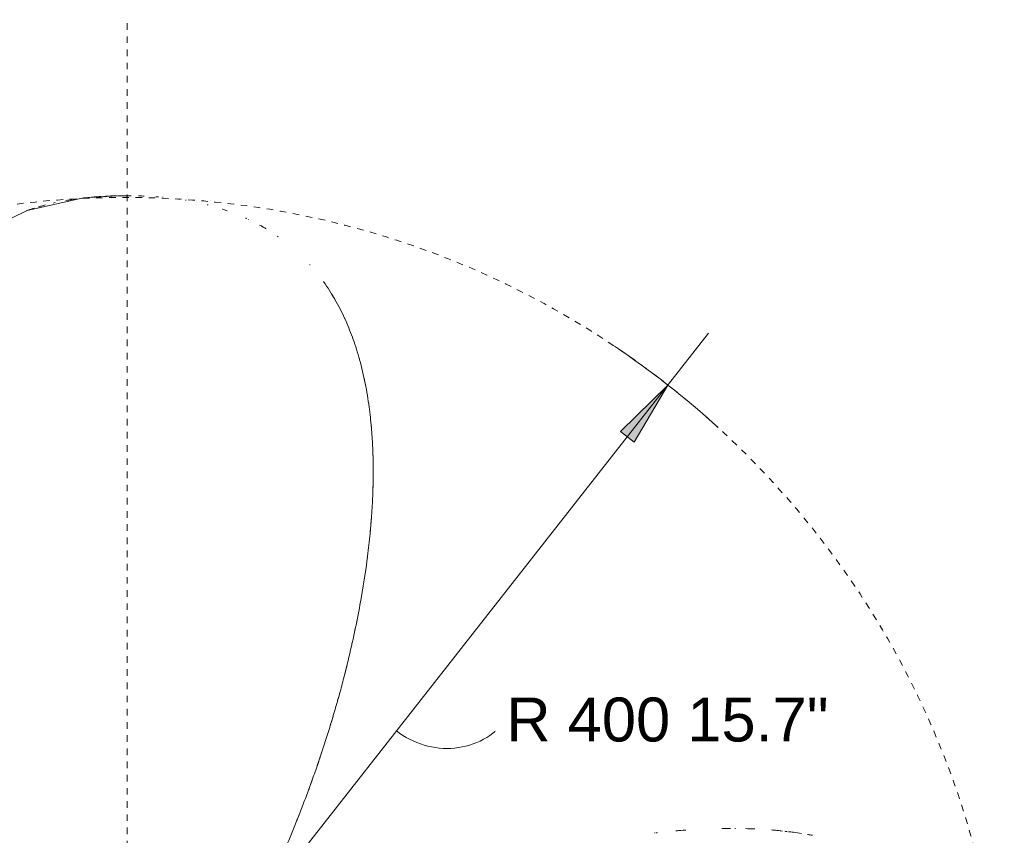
# Model space of a CAD drawing. Header units: millimetres. Extents: x 5911 to 10519, y 1372 to 7072.
# Tile 11 of 11: x 10070 to 10518, y 6701 to 7072. Entities that reach past the tile are written whole.
import ezdxf

# ---------------------------------------------------------------- set-up
doc = ezdxf.new("R2010")
doc.units = ezdxf.units.MM
doc.linetypes.add('Dash', pattern=[6, 3, -3])
for name, color, linetype, lineweight in [('Aparatos eléctricos', 7, 'Continuous', 9), ('Cotas', 7, 'Continuous', 9), ('Cotas-10', 7, 'Continuous', 9)]:
    doc.layers.add(name, color=color, linetype=linetype, lineweight=lineweight)
doc.layers.add('Lighthing Fixture Dim Grey Dash', color=7, linetype='Dash', lineweight=9, true_color=0xd2d2d2)
doc.styles.add('Arial', font='arial.ttf', dxfattribs={"height": 20})
doc.dimstyles.new('Diameter_-_3mm_Arial', dxfattribs={"dimscale": 304.8, "dimtxt": 20.405188, "dimasz": 0, "dimexe": 0.07874, "dimexo": 0, "dimgap": 0.049213, "dimtad": 3, "dimjust": 3, "dimtih": 1, "dimtoh": 1, "dimdec": 0, "dimzin": 0, "dimdsep": 46, "dimtxsty": 'Arial', "dimblk1": 'NONE', "dimblk2": 'NONE', "dimsah": 1, "dimcen": 0.09, "dimadec": 0, "dimazin": 0, "dimtfac": 1, "dimtdec": 4, "dimtix": 1, "dimtmove": 0, "dimatfit": 2, "dimfxl": 1, "dimtvp": 1, "dimtolj": 1, "dimtzin": 0, "dimarcsym": 2})
doc.dimstyles.new('Radial_-_3mm_Arial', dxfattribs={"dimscale": 304.8, "dimtxt": 20.405188, "dimasz": 0.098425, "dimexe": 0.098425, "dimexo": 0, "dimgap": 0.057415, "dimtad": 3, "dimjust": 3, "dimtih": 1, "dimtoh": 1, "dimdec": 0, "dimzin": 0, "dimdsep": 46, "dimtxsty": 'Arial', "dimsah": 1, "dimcen": 0.09, "dimdle": 0.098425, "dimadec": 0, "dimazin": 0, "dimtfac": 1, "dimtdec": 4, "dimtix": 1, "dimtmove": 0, "dimatfit": 2, "dimfxl": 1, "dimtvp": 1, "dimtfill": 1, "dimtolj": 1, "dimtzin": 0, "dimarcsym": 2})

# ---------------------------------------------------------------- blocks, each defined once
blk = doc.blocks.new('34315 - 33832-1TW MINI PUNT TUB S LED White fan with DC motor-692812-Planta_PDF')
at = {"layer": 'Aparatos eléctricos'}
for p, q in [((0.25, -398.58), (-0.34, -398.58)), ((-0.34, -398.58), (-0.07, -398.58))]:
    blk.add_line(p, q, dxfattribs=at)
at = {"layer": 'Aparatos eléctricos', "flags": 128}
for points in [[(-108.59, -312.87), (-98.77, -343.66), (-84.45, -365.93), (-66.56, -381.6), (-45.29, -391.9), (-19.79, -397.54), (-4.16, -398.54), (-0.34, -398.58)], [(0.25, -398.58), (0.06, -398.33), (0, -397.58)]]:
    blk.add_lwpolyline(points, dxfattribs=at)
at = {"layer": 'Aparatos eléctricos'}
for points, knots in [([(89.44, -359.48), (91.35, -356.82), (93.96, -352.74), (97.02, -347.11), (99.11, -342.79), (100.96, -338.51), (102.6, -334.28), (104.12, -329.9), (105.54, -325.26), (106.93, -320.07), (108.19, -314.53), (109.25, -308.95), (110.06, -303.73), (110.68, -298.92), (111.16, -294.26), (111.52, -289.85), (111.78, -285.61), (111.94, -281.82), (112.03, -278.42), (112.08, -275.06), (112.08, -271.36), (112.02, -267.28), (111.85, -261.66), (111.46, -254.22), (110.69, -244.81), (109.2, -231.36), (106.94, -216.62), (103.69, -200.16), (101.23, -189.28), (98.94, -180.07), (97.05, -172.92), (95, -165.65), (92.86, -158.43), (90.58, -151.12), (88.14, -143.67), (85.61, -136.32), (83.09, -129.29), (80.58, -122.57), (77.19, -113.82), (72.95, -103.48), (68.93, -94.36), (65.76, -87.48), (62.52, -80.68), (58.36, -72.38), (55.01, -66.1), (53.33, -63.04)], [0.3, 0.3, 0.3, 0.3, 0.325, 0.3375, 0.35, 0.3625, 0.375, 0.3875, 0.4, 0.4125, 0.425, 0.4375, 0.45, 0.4625, 0.475, 0.4875, 0.5, 0.5125, 0.525, 0.5375, 0.55, 0.5625, 0.575, 0.6, 0.625, 0.65, 0.7, 0.725, 0.75, 0.7625, 0.775, 0.7875, 0.8, 0.8125, 0.825, 0.8375, 0.85, 0.8625, 0.875, 0.9, 0.925, 0.9375, 0.95, 0.975, 1, 1, 1, 1]), ([(100.63, -186.94), (100.09, -184.68), (98.94, -180.07), (97.05, -172.92), (95, -165.65), (92.86, -158.43), (90.58, -151.12), (88.14, -143.67), (85.61, -136.32), (83.09, -129.29), (80.58, -122.57), (77.19, -113.82), (72.95, -103.48), (68.93, -94.36), (65.76, -87.48), (62.52, -80.68), (58.36, -72.38), (55.01, -66.1), (53.33, -63.04)], [0.75, 0.75, 0.75, 0.75, 0.7625, 0.775, 0.7875, 0.8, 0.8125, 0.825, 0.8375, 0.85, 0.8625, 0.875, 0.9, 0.925, 0.9375, 0.95, 0.975, 1, 1, 1, 1]), ([(270.65, -110.67), (271.83, -110.69), (273.11, -110.7), (274.41, -110.7), (274.57, -110.7)], [0.4625, 0.4625, 0.4625, 0.4625, 0.475, 0.47675886, 0.47675886, 0.47675886, 0.47675886]), ([(297.51, -109.59), (297.42, -109.6), (296.39, -109.71), (295.01, -109.84), (293.62, -109.95), (293.22, -109.98)], [0.52151109, 0.52151109, 0.52151109, 0.52151109, 0.52272727, 0.53409091, 0.53858934, 0.53858934, 0.53858934, 0.53858934]), ([(294.79, -109.85), (294.86, -109.84), (296.01, -109.74), (297.16, -109.63), (298.27, -109.52)], [0.536917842, 0.536917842, 0.536917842, 0.536917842, 0.5375, 0.545770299, 0.545770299, 0.545770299, 0.545770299]), ([(299.39, -109.39), (299.58, -109.37), (299.92, -109.33), (300.25, -109.3), (300.39, -109.28)], [0.548561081, 0.548561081, 0.548561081, 0.548561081, 0.55, 0.551025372, 0.551025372, 0.551025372, 0.551025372]), ([(306.83, -108.42), (305.61, -108.6), (303.58, -108.89), (301.73, -109.12), (301.01, -109.21)], [0.48863636, 0.48863636, 0.48863636, 0.48863636, 0.5, 0.50787756, 0.50787756, 0.50787756, 0.50787756]), ([(310.75, -107.77), (310.69, -107.78), (310.31, -107.85), (309.93, -107.92), (309.6, -107.97)], [0.47678799, 0.47678799, 0.47678799, 0.47678799, 0.477272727, 0.48016549, 0.48016549, 0.48016549, 0.48016549]), ([(310.35, -107.84), (310.53, -107.81), (311.03, -107.73), (311.53, -107.64), (311.86, -107.58)], [0.573834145, 0.573834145, 0.573834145, 0.573834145, 0.575, 0.577179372, 0.577179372, 0.577179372, 0.577179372]), ([(78.42, -117.03), (78.3, -116.7), (77.92, -115.75), (77.54, -114.8), (77.3, -114.18)], [0.873104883, 0.873104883, 0.873104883, 0.873104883, 0.875, 0.878639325, 0.878639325, 0.878639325, 0.878639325]), ([(84.28, -132.62), (83.88, -131.52), (83.35, -130.03), (82.81, -128.57), (82.67, -128.18)], [0.844101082, 0.844101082, 0.844101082, 0.844101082, 0.85, 0.852111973, 0.852111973, 0.852111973, 0.852111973]), ([(88.49, -144.78), (88.37, -144.42), (88.12, -143.67), (87.87, -142.92), (87.73, -142.53)], [0.823159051, 0.823159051, 0.823159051, 0.823159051, 0.825, 0.826959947, 0.826959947, 0.826959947, 0.826959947]), ([(93.82, -161.65), (93.5, -160.58), (93.1, -159.25), (92.69, -157.93), (92.62, -157.69)], [0.794410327, 0.794410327, 0.794410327, 0.794410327, 0.8, 0.801247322, 0.801247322, 0.801247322, 0.801247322]), ([(96.39, -170.6), (96.23, -170.02), (96.05, -169.38), (95.87, -168.73), (95.85, -168.67)], [0.796872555, 0.796872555, 0.796872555, 0.796872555, 0.8, 0.800315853, 0.800315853, 0.800315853, 0.800315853]), ([(109.54, -234.88), (109.53, -234.79), (109.46, -234.18), (109.38, -233.57), (109.31, -233.05)], [0.649366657, 0.649366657, 0.649366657, 0.649366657, 0.65, 0.653741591, 0.653741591, 0.653741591, 0.653741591]), ([(111.28, -252.27), (111.17, -250.82), (111, -248.59), (110.79, -246.32), (110.72, -245.55)], [0.61249997, 0.61249997, 0.61249997, 0.61249997, 0.625, 0.63133697, 0.63133697, 0.63133697, 0.63133697]), ([(112.07, -274.37), (112.08, -273.78), (112.08, -272), (112.05, -268.81), (111.99, -266.19), (111.94, -264.86)], [0.54362257, 0.54362257, 0.54362257, 0.54362257, 0.55, 0.5625, 0.575, 0.575, 0.575, 0.575]), ([(111.63, -287.98), (111.67, -287.3), (111.75, -285.95), (111.81, -284.68), (111.84, -284.05)], [0.49355808, 0.49355808, 0.49355808, 0.49355808, 0.5, 0.5066381, 0.5066381, 0.5066381, 0.5066381]), ([(110.96, -296.22), (111.03, -295.49), (111.17, -294.04), (111.29, -292.64), (111.35, -291.95)], [0.46871612, 0.46871612, 0.46871612, 0.46871612, 0.475, 0.48124972, 0.48124972, 0.48124972, 0.48124972]), ([(107.95, -315.51), (108.02, -315.18), (108.13, -314.64), (108.24, -314.1), (108.29, -313.89)], [0.422766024, 0.422766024, 0.422766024, 0.422766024, 0.425, 0.426419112, 0.426419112, 0.426419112, 0.426419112]), ([(60.4, -385.24), (60.93, -384.95), (61.92, -384.4), (62.94, -383.8), (63.4, -383.52)], [0.19357084, 0.19357084, 0.19357084, 0.19357084, 0.2, 0.20541132, 0.20541132, 0.20541132, 0.20541132]), ([(-42.13, -392.93), (-43.02, -392.65), (-44.15, -392.29), (-45.42, -391.86), (-45.64, -391.78)], [0.12638743, 0.12638743, 0.12638743, 0.12638743, 0.13636364, 0.13834328, 0.13834328, 0.13834328, 0.13834328]), ([(-37.01, -394.37), (-37.65, -394.2), (-38.72, -393.92), (-39.78, -393.62), (-40.23, -393.49)], [0.10623292, 0.10623292, 0.10623292, 0.10623292, 0.11363636, 0.11902158, 0.11902158, 0.11902158, 0.11902158]), ([(-22.96, -397.13), (-23.27, -397.09), (-23.81, -397.01), (-24.35, -396.93), (-24.58, -396.89)], [0.065946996, 0.065946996, 0.065946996, 0.065946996, 0.068181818, 0.069876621, 0.069876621, 0.069876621, 0.069876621]), ([(-11.89, -398.22), (-12.86, -398.16), (-14.74, -398.03), (-16.76, -397.85), (-17.75, -397.76)], [0.03686775, 0.03686775, 0.03686775, 0.03686775, 0.04545455, 0.05304761, 0.05304761, 0.05304761, 0.05304761]), ([(-4.59, -398.53), (-5.44, -398.51), (-7.4, -398.45), (-9.45, -398.36), (-10.61, -398.29)], [0.01437523, 0.01437523, 0.01437523, 0.01437523, 0.02272727, 0.03307324, 0.03307324, 0.03307324, 0.03307324]), ([(13.18, -398.13), (13.46, -398.11), (13.84, -398.08), (14.23, -398.05), (14.33, -398.05)], [0.041350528, 0.041350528, 0.041350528, 0.041350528, 0.04375, 0.044642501, 0.044642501, 0.044642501, 0.044642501])]:
    blk.add_open_spline(points, degree=3, knots=knots, dxfattribs=at)
for points in [[(239.93, -108.62), (239.98, -108.63), (240.03, -108.63), (240.09, -108.64)], [(241.41, -108.79), (241.17, -108.76), (240.94, -108.74), (240.71, -108.71)], [(249.79, -109.61), (251.24, -109.73), (252.74, -109.85), (254.22, -109.95)], [(250.53, -109.67), (250.29, -109.65), (250.05, -109.63), (249.8, -109.61)], [(274.56, -110.7), (274.41, -110.7), (274.25, -110.7), (274.09, -110.7)], [(276.94, -110.69), (276.84, -110.69), (276.74, -110.69), (276.63, -110.7)], [(281.41, -110.61), (282.77, -110.57), (284.22, -110.52), (285.69, -110.46)], [(284.28, -110.52), (284.07, -110.52), (283.85, -110.53), (283.64, -110.54)], [(87.28, -141.2), (87.07, -140.58), (86.86, -139.96), (86.64, -139.33)], [(92.14, -156.13), (91.95, -155.52), (91.76, -154.91), (91.57, -154.29)], [(97.02, -172.9), (96.95, -172.63), (96.87, -172.36), (96.8, -172.08)], [(99.52, -182.43), (99.37, -181.81), (99.21, -181.19), (99.05, -180.57)], [(100.13, -184.88), (99.93, -184.07), (99.73, -183.25), (99.52, -182.43)], [(102.59, -195.37), (102.58, -195.31), (102.57, -195.25), (102.55, -195.2)], [(103.81, -201.01), (103.74, -200.69), (103.68, -200.36), (103.61, -200.04)], [(105.05, -207.1), (104.86, -206.13), (104.67, -205.16), (104.47, -204.19)], [(106.2, -213.19), (106.15, -212.91), (106.1, -212.64), (106.05, -212.36)], [(107.09, -218.24), (107.07, -218.15), (107.06, -218.05), (107.04, -217.96)], [(108.15, -224.82), (108.1, -224.5), (108.05, -224.18), (108, -223.86)], [(110.49, -243.25), (110.47, -243), (110.44, -242.76), (110.42, -242.52)], [(110.72, -245.55), (110.69, -245.27), (110.66, -244.98), (110.63, -244.7)], [(111.43, -254.4), (111.42, -254.31), (111.42, -254.23), (111.41, -254.14)], [(112, -279.21), (112.02, -278.64), (112.03, -278.08), (112.04, -277.51)], [(111.95, -281.03), (111.97, -280.41), (111.99, -279.81), (112, -279.21)], [(111.74, -285.97), (111.75, -285.88), (111.75, -285.78), (111.76, -285.69)], [(111.14, -294.3), (111.15, -294.21), (111.16, -294.12), (111.17, -294.04)], [(110.03, -303.8), (110.07, -303.55), (110.1, -303.3), (110.14, -303.05)], [(105.54, -325.17), (105.62, -324.86), (105.71, -324.56), (105.79, -324.25)], [(102.58, -334.25), (102.66, -334.04), (102.73, -333.83), (102.81, -333.62)], [(99.07, -342.79), (99.1, -342.73), (99.13, -342.67), (99.15, -342.61)], [(93.05, -354.05), (93.56, -353.23), (94.06, -352.4), (94.54, -351.56)], [(93.07, -354.03), (93.13, -353.93), (93.19, -353.83), (93.25, -353.73)], [(94.54, -351.57), (94.59, -351.48), (94.64, -351.4), (94.69, -351.32)], [(83.2, -367.23), (83.24, -367.19), (83.28, -367.15), (83.32, -367.1)], [(68.53, -380.19), (68.66, -380.11), (68.78, -380.02), (68.91, -379.93)], [(61.66, -384.54), (61.76, -384.48), (61.87, -384.42), (61.97, -384.36)], [(54.01, -388.42), (54.18, -388.34), (54.35, -388.26), (54.53, -388.18)], [(55.39, -387.78), (55.44, -387.76), (55.49, -387.73), (55.55, -387.71)], [(43.46, -392.47), (43.63, -392.42), (43.8, -392.36), (43.97, -392.31)], [(43.97, -392.31), (44.53, -392.13), (45.07, -391.94), (45.62, -391.75)], [(-32.58, -395.42), (-32.87, -395.35), (-33.16, -395.29), (-33.44, -395.22)], [(-27.7, -396.37), (-26.83, -396.53), (-25.93, -396.68), (-24.91, -396.84)], [(-0.81, -398.58), (-0.65, -398.58), (-0.5, -398.58), (-0.34, -398.58)], [(0.25, -398.58), (0.8, -398.58), (1.36, -398.58), (1.93, -398.57)], [(5.31, -398.51), (6.16, -398.48), (7.02, -398.45), (7.91, -398.42)], [(7.7, -398.42), (7.77, -398.42), (7.84, -398.42), (7.9, -398.42)], [(16.26, -397.89), (16.36, -397.88), (16.46, -397.87), (16.57, -397.86)], [(22.9, -397.12), (23.34, -397.06), (23.8, -396.99), (24.25, -396.93)], [(26.62, -396.55), (26.74, -396.53), (26.86, -396.5), (26.98, -396.48)], [(36.55, -394.46), (36.67, -394.43), (36.8, -394.39), (36.93, -394.36)]]:
    blk.add_open_spline(points, degree=3, dxfattribs=at)
blk = doc.blocks.new('DIMBLOCK7-Planta_PDF')
at = {"layer": 'Cotas-10', "color": 8, "true_color": 0x787878}
for p, q in [((10117.93, 6591.39), (9771.07, 6790.61)), ((10116.09, 6598.22), (10119.78, 6584.57)), ((10111.11, 6589.55), (10124.76, 6593.24)), ((10117.93, 6591.39), (10464.79, 6392.18))]:
    blk.add_line(p, q, dxfattribs=at)
for start, end in [(146.6914, 153.5669), (326.6914, 333.5669)]:
    blk.add_arc((10117.93, 6591.39), 400, start, end, dxfattribs=at)
blk.add_ellipse((10242.42, 6519.89), major_axis=(-124.49, 71.5), ratio=0.458631, start_param=4.712389, end_param=6.283185, dxfattribs=at)
at = {"layer": 'Cotas-10', "color": 0, "insert": (10275.21, 6587.26), "char_height": 20, "width": 190.2391, "attachment_point": 1, "line_spacing_factor": 0.941778, "style": 'Arial'}
blk.add_mtext('ø 800 / 31.5"', dxfattribs=at)
blk = doc.blocks.new('_None')
blk = doc.blocks.new('DIMBLOCK8-Planta_PDF')
at = {"layer": 'Cotas-10'}
blk.add_hatch(color=256, dxfattribs=at).paths.add_polyline_path([(10364.9, 6906.05), (10343.27, 6884.89), (10349.48, 6880.01)])
for p, q in [((10117.93, 6591.39), (10383.42, 6929.65)), ((10364.9, 6906.05), (10343.27, 6884.89)), ((10349.48, 6880.01), (10364.9, 6906.05)), ((10343.27, 6884.89), (10349.48, 6880.01)), ((10115.39, 6612.46), (10120.47, 6570.33)), ((10138.99, 6593.93), (10096.87, 6588.86))]:
    blk.add_line(p, q, dxfattribs=at)
blk.add_arc((10117.93, 6591.39), 400, 47.5748, 56.1691, dxfattribs=at)
blk.add_ellipse((10262.83, 6776.01), major_axis=(-28.56, 22.42), ratio=0.95541, start_param=1.570796, end_param=3.141593, dxfattribs=at)
at = {"layer": 'Cotas-10', "color": 0, "insert": (10291.4, 6763.86), "char_height": 20, "width": 175.1707, "attachment_point": 1, "line_spacing_factor": 0.941778, "style": 'Arial', "bg_fill": 3, "box_fill_scale": 1.25, "bg_fill_color": 256, "bg_fill_true_color": 13158600, "bg_fill_transparency": 0}
blk.add_mtext('R 400 15.7"', dxfattribs=at)

msp = doc.modelspace()

# ---------------------------------------------------------------- linework, layer by layer
at = {"layer": 'Lighthing Fixture Dim Grey Dash'}
msp.add_line((10118.9, 6677.69), (10118.9, 7072.28), dxfattribs=at)
msp.add_circle((10117.93, 6591.39), 400, dxfattribs=at)

# ---------------------------------------------------------------- block references
at = {"layer": 'Aparatos eléctricos', "extrusion": (0, 0, -1), "rotation": 180}
msp.add_blockref('34315 - 33832-1TW MINI PUNT TUB S LED White fan with DC motor-692812-Planta_PDF', (-10118.77, 6593.61), dxfattribs=at)

# ---------------------------------------------------------------- dimensions: what is measured, and where the dimension line sits
at = {"layer": 'Cotas', "color": 8, "true_color": 0x787878}
dim = msp.add_diameter_dim_2p(p1=(10464.79, 6392.18), p2=(9771.07, 6790.61), dimstyle='Diameter_-_3mm_Arial', override={"dimpost": 'ø<>'}, dxfattribs=at)
dim.commit()
dim.dimension.update_dxf_attribs({"geometry": 'DIMBLOCK7-Planta_PDF', "text_midpoint": (10153.97, 6654.13)})

# ---------------------------------------------------------------- next in the draw order: dimensions: what is measured, and where the dimension line sits
at = {"layer": 'Cotas'}
dim = msp.add_radius_dim(center=(10117.93, 6591.39), mpoint=(10364.9, 6906.05), dimstyle='Radial_-_3mm_Arial', override={"dimpost": 'R<>'}, dxfattribs=at)
dim.commit()
dim.dimension.update_dxf_attribs({"geometry": 'DIMBLOCK8-Planta_PDF', "text_midpoint": (10160.08, 6793.49)})

doc.saveas('drawing.dxf')
